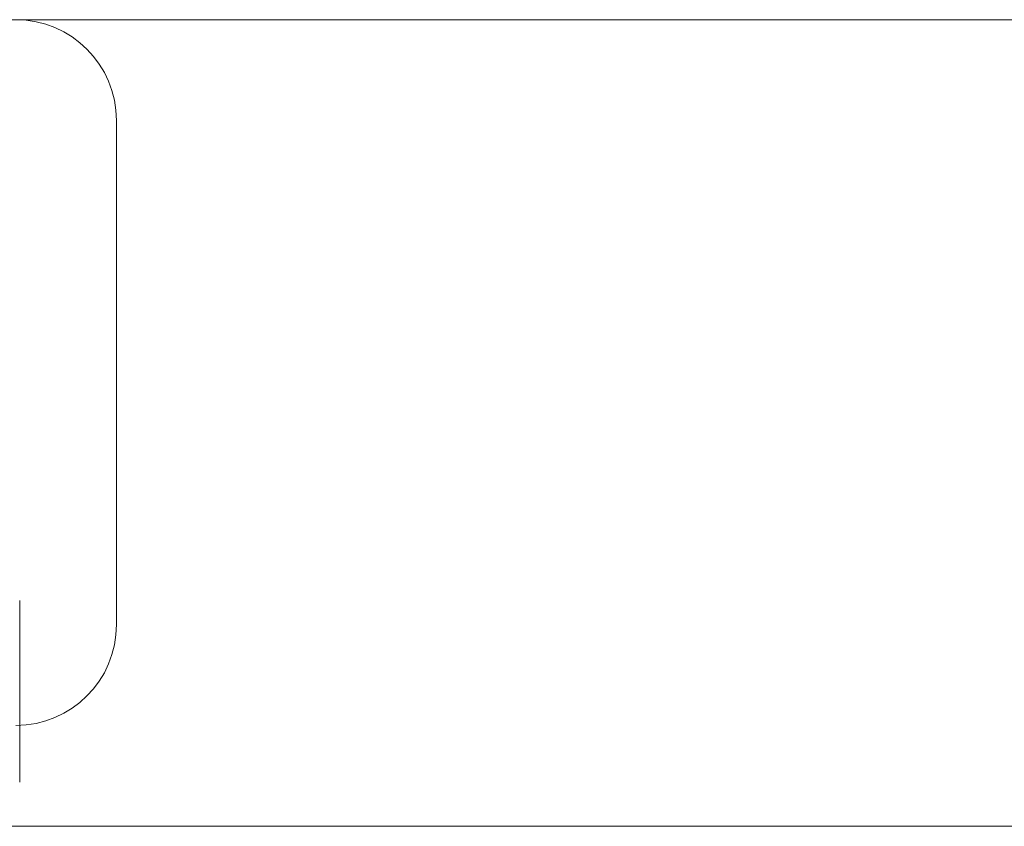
# Model space of a CAD drawing. Header units: millimetres. Extents: x -82287 to 177822, y -399756 to 0.
# Tile 148 of 228: x 52157 to 52182, y -195393 to -195373. Entities that reach past the tile are written whole.
import ezdxf
from ezdxf.enums import TextEntityAlignment as Align

# ---------------------------------------------------------------- set-up
doc = ezdxf.new("R2010")
doc.units = ezdxf.units.MM
doc.header["$MEASUREMENT"] = 0
doc.linetypes.add('SUŁOSZOWA - PB 21 03$0$HIDDEN2', pattern=[4.7625, 3.175, -1.5875])
doc.layers.add('FL_XREF', color=252, linetype='Continuous')
for name, color, linetype, lineweight in [('SUŁOSZOWA - PB 21 03$0$!! 0_ Istn-sciany', 251, 'Continuous', 0), ('SUŁOSZOWA - PB 21 03$0$!! 0_Opis_pom', 251, 'Continuous', 0), ('SUŁOSZOWA - PB 21 03$0$!! 1_OPIS POM NOWE', 251, 'Continuous', 0), ('SUŁOSZOWA - PB 21 03$0$!! 2 ZABUDOWA GK-MDF', 251, 'Continuous', 0), ('SUŁOSZOWA - PB 21 03$0$!! 2_WYBURZENIA DO REMONTU', 251, 'Continuous', 0)]:
    doc.layers.add(name, color=color, linetype=linetype, lineweight=lineweight)
doc.layers.add('SUŁOSZOWA - PB 21 03$0$!!_@ wypos sanit nd', color=251, linetype='Continuous', lineweight=0, plot=False)
doc.styles.add('SUŁOSZOWA - PB 21 03$0$ARIAL', font='tahoma.ttf')

# ---------------------------------------------------------------- blocks, each defined once
blk = doc.blocks.new('SUŁOSZOWA - PB 21 03$0$A$C351F644B')
blk.add_line((22.5, 15), (22.5, 2.5))
for centre, start, end in [((20, 15), 0, 90), ((20, 2.5), 270, 0)]:
    blk.add_arc(centre, 2.5, start, end)
blk = doc.blocks.new('SUŁOSZOWA - PB 21 03$0$A$Cff2eaf8b')
blk.add_lwpolyline([(0.20099, -0.02671), (0.20099, -0.0717)])
blk = doc.blocks.new('SUŁOSZOWA - PB 21 03')
at = {"layer": 'SUŁOSZOWA - PB 21 03$0$!! 0_ Istn-sciany'}
blk.add_lwpolyline([(52030.71142, -195425.5883), (52144.71142, -195425.5883)], dxfattribs=at)
at = {"layer": 'SUŁOSZOWA - PB 21 03$0$!! 2 ZABUDOWA GK-MDF'}
blk.add_lwpolyline([(52030.71142, -195445.5883), (52144.71142, -195445.5883)], dxfattribs=at)
at = {"layer": 'SUŁOSZOWA - PB 21 03$0$!! 2_WYBURZENIA DO REMONTU', "linetype": 'SUŁOSZOWA - PB 21 03$0$HIDDEN2', "ltscale": 3, "xscale": -1, "rotation": 180}
blk.add_blockref('SUŁOSZOWA - PB 21 03$0$A$C351F644B', (52074.71142, -195425.5883), dxfattribs=at)
at = {"layer": 'SUŁOSZOWA - PB 21 03$0$!!_@ wypos sanit nd', "xscale": 100, "yscale": 100, "zscale": 100}
blk.add_blockref('SUŁOSZOWA - PB 21 03$0$A$Cff2eaf8b', (52074.71142, -195437.32131), dxfattribs=at)
at = {"layer": 'SUŁOSZOWA - PB 21 03$0$!! 0_Opis_pom', "ltscale": 0.7, "style": 'SUŁOSZOWA - PB 21 03$0$ARIAL'}
for tag, p in [('B0,19', (52679.2094, -194257.55204)), ('B2,14', (73874.0461, -194402.0887)), ('B2,12', (73342.49259, -194413.89249)), ('B1,21', (60405.50261, -194427.18207)), ('B2,11', (73069.01144, -194438.89383)), ('B2,16', (75195.07765, -194441.83446)), ('A1,16', (59129.54925, -194448.08429)), ('B1,19', (59914.81903, -194448.15658)), ('B1/17', (59524.53699, -194450.37428)), ('1,23', (61575.22173, -194450.37428)), ('1,22', (60947.33929, -194456.1144)), ('A1,1', (58808.06672, -194460.94161)), ('B0,15', (51514.15008, -194461.8073)), ('B3,7', (87459.81312, -194465.07097)), ('B3,3', (88235.73906, -194465.79732)), ('B2,19.1', (76701.67035, -194466.03695)), ('B2,17', (75506.7465, -194471.3759)), ('B1,18', (59715.51745, -194473.87108)), ('B0,18', (52071.43815, -194478.40179)), ('B3,8', (90006.66539, -194478.47972)), ('B3,6', (86826.65132, -194483.15512)), ('B2,15', (74566.38885, -194487.81114)), ('B2,10', (72728.63362, -194489.37283)), ('B1,20', (60198.53687, -194490.17374)), ('B2,13', (73649.91716, -194500.01242)), ('A0,6', (49094.40602, -194505.72387)), ('A2,5', (72452.45009, -194505.90583)), ('A1,6', (58565.96262, -194514.50753)), ('B1,1', (61908.24378, -194515.48656)), ('A0,4', (49692.81919, -194517.93289)), ('B0,22', (54187.56644, -194519.04308)), ('A0,3', (49906.53818, -194524.03766)), ('B0,20', (53125.45224, -194527.8835)), ('A0,5', (49399.71914, -194533.19455)), ('B0,21', (53847.26622, -194535.08002)), ('B1,3', (62229.35503, -194604.49851)), ('B2,18', (75922.43604, -194612.23635)), ('B2,19', (77152.69039, -194617.53776)), ('A3,4', (85509.27934, -194642.47136)), ('B0,24B', (54824.42896, -194684.26784)), ('B1,4', (63476.45184, -194691.11207)), ('B0,16', (51457.40872, -194704.43091)), ('B0,13', (50367.63944, -194706.5583)), ('B0,17', (51897.58569, -194706.77195)), ('A2,4', (71695.75649, -194707.44268)), ('A1,5', (58149.22649, -194724.80163)), ('A2.1', (72371.45884, -194731.56251)), ('B0,23', (54542.05776, -194742.93939)), ('A1,2', (58744.42262, -194746.622)), ('B1,2D', (60756.29674, -194750.92727)), ('A1,15', (59129.54925, -194780.73348)), ('A3.1', (86079.08704, -194786.62422)), ('B0,14', (50962.60809, -194789.06568)), ('B1,4', (63483.03852, -194791.04365)), ('A0,2', (49295.91259, -194810.95246)), ('B2.7', (74548.27897, -194836.12781)), ('B3,2', (89035.72921, -194837.99287)), ('B1,2B', (62374.83512, -194841.86715)), ('B0,7', (52851.95551, -194845.56115)), ('B1,2A', (61803.35407, -194869.27513)), ('B0,8', (51561.38742, -194890.27848)), ('A3.2', (86016.50296, -195004.88875)), ('A1,3', (58810.05243, -195008.83917)), ('A0,1', (49914.27925, -195025.82804)), ('A0,10', (49695.87246, -195042.9259)), ('B0,17', (51225.06492, -195049.74007)), ('B2.2', (74976.1855, -195068.47988)), ('B0,6', (52110.41055, -195069.39267)), ('A2.2', (72371.45884, -195070.78713)), ('B1,8', (61403.63433, -195071.25189)), ('A0,7', (49042.50308, -195082.6056)), ('B3,11', (88623.94853, -195099.23575)), ('B3,4', (87612.56208, -195132.78192)), ('B3,5', (86839.47632, -195174.05241)), ('B0,12', (50313.60595, -195207.52936)), ('B0,11', (50726.178, -195219.06638)), ('B3,10', (89778.42161, -195220.68871)), ('B1,6', (63686.26823, -195231.3997)), ('B0,24A', (54359.17011, -195245.97867)), ('A1,4', (58093.66276, -195250.96213)), ('B0,10', (51476.34179, -195259.44699)), ('B3,9', (90479.74099, -195260.18621)), ('A0,11', (49643.96951, -195271.84772)), ('B1,14', (59332.54805, -195280.73534)), ('B2,21', (75970.16114, -195290.81005)), ('B0,9', (51798.4912, -195291.17482)), ('A0,8', (49042.50308, -195293.21363)), ('B1,13', (60186.62513, -195314.46953)), ('B2,9', (73175.51251, -195317.21162)), ('B1,5', (63419.22943, -195317.21026)), ('A2.3', (71832.37045, -195318.78232)), ('B2,4', (74493.5947, -195318.7733)), ('A3,3', (85569.83931, -195318.78232)), ('B2,3', (74674.2815, -195319.28036)), ('B0,3', (52068.59538, -195319.60465)), ('B1,10', (60892.94126, -195319.45825)), ('B3,1', (88723.65615, -195329.98594)), ('B2,8', (73894.209, -195338.18956)), ('B2,20', (77211.021, -195343.82367)), ('B1,9', (61058.12383, -195344.48743)), ('B2.1', (75304.74121, -195348.36327)), ('B0,2', (52227.2348, -195357.98297)), ('B1,2C', (61827.40698, -195369.02625)), ('B1,7', (62134.52151, -195372.05069)), ('B0,1', (53061.17304, -195403.85659)), ('A0,9', (49001.50444, -195413.15723)), ('A0,12', (49689.76592, -195485.50737)), ('B0,4', (52224.78303, -195500.96352)), ('B2,5', (74686.48999, -195507.24036)), ('B1,11', (61050.00078, -195512.89565)), ('B1,12', (60864.00751, -195544.00738)), ('B2,6', (74499.29165, -195549.55175)), ('B0,5', (52066.14362, -195556.83806)), ('C2,2', (74812.78942, -195865.8959)), ('C1,3', (61091.58871, -195973.27844)), ('C0,2A', (52278.30875, -196050.48297)), ('C0,1', (52808.36775, -196132.34208)), ('C1,2', (61690.27405, -196439.72387)), ('C1,1', (62060.59754, -196465.28533)), ('C3,1', (88979.71614, -196545.67785)), ('C0,2B', (53028.88223, -196668.8019)), ('C1,4', (61008.68123, -196686.32122)), ('C2,1', (75334.65984, -196786.2197)), ('C2,3', (74834.65119, -196933.26657)), ('C1,5', (61062.7252, -196991.42453)), ('C1,10', (62127.38542, -196998.81344)), ('C1,9', (62147.33751, -197289.53424)), ('C1,6', (61131.41824, -197329.69535)), ('C0,3', (52181.98562, -197341.92176)), ('D1,1', (73931.12245, -197584.03121)), ('C0,4', (52345.96562, -197596.60561)), ('D0,18', (60296.49264, -197617.95269)), ('C2,4', (75243.70451, -197663.89)), ('D0,7', (59141.53804, -197722.84718)), ('C1,7', (61222.2575, -197737.18052)), ('D0,17', (60701.16801, -197741.44864)), ('D1,4', (73157.19908, -197744.29721)), ('D0,3', (59562.25866, -197751.14316)), ('D1,6', (72757.78643, -197751.22612)), ('D0,6', (58741.71849, -197802.61699)), ('D0,10', (58357.73602, -197820.93991)), ('D,09', (59195.67196, -197881.51243)), ('C0,5', (52269.72696, -197902.4362)), ('C0,6', (52872.93793, -197917.07354)), ('D0,2', (59943.06082, -197917.06725)), ('D1,3', (73475.28953, -197924.29875)), ('D0,16', (60721.3534, -197935.2949)), ('D0,8', (59058.9008, -197963.64925)), ('D0,5', (59448.52586, -197969.8061)), ('C2,5', (74555.08284, -197988.7886)), ('D1,5', (73291.61607, -197999.29956)), ('D0,4', (59655.02693, -198042.2589)), ('D0,15', (60692.12223, -198127.4643)), ('D1,2', (73578.07819, -198172.30068)), ('D0,1', (59931.33074, -198173.12806)), ('D0,11', (58161.27105, -198211.45823)), ('D0,12', (58250.99458, -198537.17631)), ('D0,13', (58250.99458, -198764.99605)), ('D1,7', (71854.87376, -198786.88467)), ('D0,14', (59130.08589, -198795.3373)), ('D1,8', (71715.35366, -199212.44512))]:
    blk.add_attdef(tag, text='', height=11.968, dxfattribs=at).set_placement(p, align=Align.MIDDLE_CENTER)
at = {"layer": 'SUŁOSZOWA - PB 21 03$0$!! 1_OPIS POM NOWE', "style": 'SUŁOSZOWA - PB 21 03$0$ARIAL'}
for tag, p in [('C1.7A', (61271.6179, -197538.30303)), ('C2.5B', (74970.66097, -197546.70728)), ('C2,5C', (74903.71123, -197659.13664)), ('C2.4', (75374.07862, -197726.11453)), ('D1,2B', (74322.25834, -197791.43247)), ('C1.7C', (61260.26049, -197811.38428)), ('C1.8B', (61588.27341, -197817.62151)), ('C1.8A', (61884.42005, -197818.94854)), ('C1.7B', (61322.12354, -197933.89849)), ('C2,5A', (74943.41937, -197993.49482)), ('E1.2', (62164.78326, -198139.98688)), ('E1.5E', (62692.10372, -198153.27854)), ('D1,2C', (73419.9359, -198156.57844)), ('E3.1', (88990.58975, -198158.87886)), ('E2.9', (75361.45041, -198161.88904)), ('E2.7', (76022.45692, -198162.26272)), ('D1,2A', (74280.17915, -198172.30068)), ('E1.5D', (62993.60773, -198185.416)), ('E1.1', (61330.46191, -198191.9806)), ('E1.5C', (63016.9343, -198246.3437)), ('E1.5B', (63264.15117, -198307.8661)), ('E3.2', (88781.41347, -198385.24275)), ('E1.6', (61022.6264, -198421.00827)), ('E2.2', (74782.75417, -198427.85813)), ('E2.8', (75757.29014, -198437.09188)), ('E2.6', (76531.8031, -198444.40756)), ('E3.4', (89392.22607, -198450.03942)), ('E1.5A', (63049.47589, -198456.39852)), ('E1.5G', (62892.39981, -198586.12622)), ('E1.5F', (62736.15118, -198589.14592)), ('E1,4', (61888.25021, -198652.6996)), ('E2.1', (75803.99631, -198697.05773)), ('E1.5L', (63297.7633, -198733.65678)), ('E1.3', (61058.5992, -198806.28147)), ('E1.5H', (62893.53005, -198830.01758)), ('E2,3', (74778.52304, -198843.9541)), ('E3.3', (89150.95684, -198867.32581)), ('E1.5K', (63266.15427, -198904.67789)), ('E1.5I', (62723.74907, -199005.87002)), ('E2.4', (75135.87669, -199083.20857)), ('E2.5', (76615.04061, -199164.91143)), ('E1.5J', (63204.25187, -199215.697))]:
    blk.add_attdef(tag, text='', height=11.968, dxfattribs=at).set_placement(p, align=Align.MIDDLE_CENTER)

msp = doc.modelspace()

# ---------------------------------------------------------------- block references
at = {"layer": 'FL_XREF'}
msp.add_blockref('SUŁOSZOWA - PB 21 03', (62.282, 52.898), dxfattribs=at)

doc.saveas('drawing.dxf')
